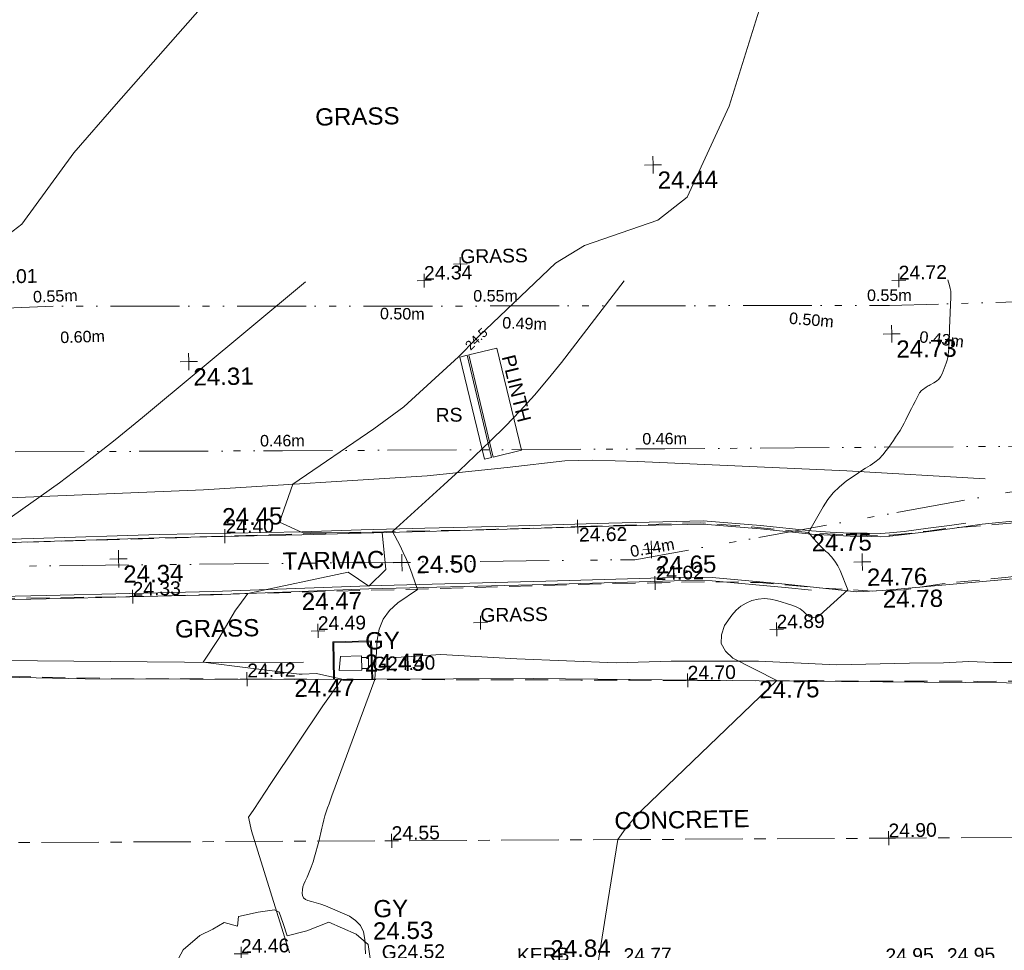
# Model space of a CAD drawing. Header units: millimetres. Extents: x -287732 to 520720, y -88450 to 287754.
# Tile 131 of 256: x -246548 to -225137, y 170911 to 191141. Entities that reach past the tile are written whole.
import ezdxf

# ---------------------------------------------------------------- set-up
doc = ezdxf.new("R2010")
doc.units = ezdxf.units.MM
for name, pattern in [('IMPORT-CENTER _6_', [2000, 1250, -250, 250, -250]), ('IMPORT-DASHED _2_', [750, 500, -250]), ('IMPORT-ENET-QLB2 _2_', [3050, 1500, -300, 0, -600, 150, -300, 0, -200]), ('IMPORT-UG_EIR_QLB2 _2_', [2750, 1500, -300, 0, -300, 150, -300, 0, -200]), ('IMPORT-UG_ELEC_LV_QLB2 _2_', [2700, 1500, -300, 0, -250, 150, -300, 0, -200]), ('IMPORT-UG_ELEC_STREET LIGHTING_QLB2 _2_', [2700, 1500, -300, 0, -250, 150, -300, 0, -200])]:
    doc.linetypes.add(name, pattern=pattern)
for name, color, linetype, lineweight, true_color in [('00_TOPO_FOOTPATH', 7, 'Continuous', 9, 0xa50000), ('00_TOPO_KERB_BOTTOM', 1, 'Continuous', 9, 0xff0000), ('00_TOPO_KERB_TOP', 7, 'Continuous', 9, 0xa500a5), ('00_TOPO_LEVEL_SPOT', 7, 'Continuous', 9, 0x666666), ('00_TOPO_SERV_GULLY', 7, 'Continuous', 9, 0x5252a5), ('00_UAV_FORM_LINES', 7, 'Continuous', 9, 0x666666), ('01_DTM_CONTOUR_MNR', 7, 'Continuous', 9, 0xa5a552), ('01_DTM_CONTOUR_MNR_LABELS', 7, 'Continuous', 9, 0xa5a552), ('12333-PUM-2D-U-0001-C01 - Rev2_REVIT IMPORT_dwg', 7, 'Continuous', 9, 0x767676), ('CONTOURS_MINOR', 7, 'Continuous', 9, 0x00a5a5), ('FORM_LINE_LVL', 7, 'Continuous', 9, 0x00a500), ('GULLY', 7, 'Continuous', 9, 0x7fbfff), ('GULLY_LVL', 7, 'Continuous', 9, 0x7fbfff), ('KERB_BOTTOM_LVL', 7, 'Continuous', 9, 0x0000a5), ('KERB_BOTTOM_TXT', 7, 'Continuous', 9, 0x0000a5), ('PUM-EIRCOMM-NOTES', 6, 'Continuous', 9, 0xff00ff), ('PUM-EIRCOMM-QLB2', 6, 'IMPORT-UG_EIR_QLB2 _2_', 9, 0xff00ff), ('PUM-ELECTRIC-LV-QLB2', 1, 'IMPORT-UG_ELEC_LV_QLB2 _2_', 9, 0xff0000), ('PUM-ELECTRIC-SL-QLB2', 7, 'IMPORT-UG_ELEC_STREET LIGHTING_QLB2 _2_', 9, 0xff7f7f), ('PUM-TELECOMS-ENET-NOTES', 7, 'Continuous', 9, 0x9152a5), ('PUM-TELECOMS-ENET-QLB2', 7, 'IMPORT-ENET-QLB2 _2_', 9, 0x9152a5), ('ROAD_CROWNLINE', 7, 'IMPORT-CENTER _6_', 9, 0xa500a5), ('ROAD_CROWNLINE_LVL', 7, 'Continuous', 9, 0xa500a5), ('SIGN', 7, 'Continuous', 9, 0x00a5a5), ('SIGN_TXT', 7, 'Continuous', 9, 0x00a5a5), ('SPOT_HEIGHTS_LVL', 7, 'Continuous', 9, 0x00a500), ('TREE', 7, 'Continuous', 9, 0x00a500)]:
    doc.layers.add(name, color=color, linetype=linetype, lineweight=lineweight, true_color=true_color)
for name, color, linetype, lineweight in [('00_TOPO_ROAD_EDGE', 7, 'Continuous', 9), ('00_TOPO_SURVEY_TEXT', 7, 'Continuous', 9), ('CHANGE_OF_SURFACE', 7, 'IMPORT-DASHED _2_', 9), ('CHANGE_OF_SURFACE_LVL', 7, 'Continuous', 9), ('PLINTH', 7, 'Continuous', 9), ('PLINTH_TXT', 7, 'Continuous', 9), ('Text', 7, 'Continuous', 9), ('TEXT_TXT', 7, 'Continuous', 9)]:
    doc.layers.add(name, color=color, linetype=linetype, lineweight=lineweight)
doc.styles.add('Arial_1', font='arial.ttf', dxfattribs={"height": 250})
doc.styles.add('Arial_3', font='arial.ttf', dxfattribs={"height": 300})
doc.styles.add('Swis721 Lt BT_1', font='swissl.ttf', dxfattribs={"height": 200})
doc.styles.add('Swis721 Lt BT_2', font='swissl.ttf', dxfattribs={"height": 375})

# ---------------------------------------------------------------- blocks, each defined once
blk = doc.blocks.new('12333-PUM-2D-U-0001-C01 - Rev2_REVIT IMPORT_dwg_MM-2077200-Site Location Plan Proposed')
at = {"layer": '00_TOPO_LEVEL_SPOT', "color": 254, "true_color": 0xcccccc, "flags": 128}
for points in [[(0, -500), (0, 0), (-500, 0)], [(500, 0), (0, 0), (0, 500)]]:
    blk.add_lwpolyline(points, dxfattribs=at)
blk = doc.blocks.new('12333-PUM-2D-U-0001-C01 - Rev2_REVIT IMPORT_dwg_MGS62954_T2_Galway_ITM_3d_Rev1-2077680-Site Location Plan Proposed')
at = {"layer": '00_TOPO_FOOTPATH', "color": 254, "true_color": 0xcccccc, "flags": 128}
for points in [[(533656000, 725739453), (533658887, 725739482), (533661621, 725739521), (533664727, 725739530), (533666014, 725739546), (533667402, 725739561), (533668944, 725739572), (533671402, 725739602), (533673453, 725739613), (533674696, 725739490), (533675803, 725739357), (533676208, 725739323), (533676645, 725739293), (533677015, 725739282), (533677312, 725739272), (533677509, 725739282), (533677827, 725739310), (533678355, 725739369), (533678818, 725739418), (533679523, 725739510), (533680398, 725739577)], [(533646241, 725738367), (533649888, 725738330), (533653238, 725738309), (533656109, 725738296), (533659142, 725738311), (533662779, 725738334), (533666161, 725738401), (533670014, 725738434), (533673058, 725738468), (533673631, 725738447), (533675222, 725738275), (533676771, 725738086), (533677331, 725738106), (533679997, 725738292), (533682036, 725738432), (533685161, 725738636), (533686490, 725738711), (533687203, 725738775), (533687602, 725738814), (533687976, 725738710), (533688315, 725738456)]]:
    blk.add_lwpolyline(points, dxfattribs=at)
at = {"layer": '00_TOPO_KERB_BOTTOM', "color": 254, "true_color": 0xcccccc, "flags": 128}
for points in [[(533665359, 725736380), (533665359, 725737199), (533666199, 725737199), (533666211, 725736370)], [(533665380, 725736380), (533665380, 725737178), (533666179, 725737178), (533666190, 725736369)]]:
    blk.add_lwpolyline(points, dxfattribs=at)
at = {"layer": '00_TOPO_ROAD_EDGE', "color": 254, "true_color": 0xcccccc, "flags": 128}
blk.add_lwpolyline([(533644097, 725736774), (533648577, 725736742), (533654272, 725736701), (533659956, 725736488), (533664503, 725736391), (533669698, 725736325), (533674609, 725736187), (533679987, 725736049), (533682246, 725736002), (533683002, 725736029), (533683876, 725736089), (533684314, 725736145), (533684702, 725736205), (533685096, 725736341), (533685608, 725736518), (533686373, 725736853), (533686759, 725737031), (533687036, 725737242), (533687488, 725737549), (533687817, 725737816), (533688127, 725738195), (533688781, 725739102), (533689877, 725740468)], dxfattribs=at)
at = {"layer": '00_TOPO_SERV_GULLY', "color": 254, "true_color": 0xcccccc}
for p, q in [((533665519, 725736877), (533665481, 725736572)), ((533665519, 725736877), (533665976, 725736877)), ((533665976, 725736877), (533665976, 725736572)), ((533665481, 725736572), (533665976, 725736572))]:
    blk.add_line(p, q, dxfattribs=at)
at = {"layer": '00_UAV_FORM_LINES', "color": 254, "true_color": 0xcccccc, "flags": 128}
for points in [[(533641592, 725739673), (533642382, 725740196), (533643035, 725740448), (533643775, 725740554), (533644661, 725740613), (533645162, 725740607), (533650033, 725740528), (533654834, 725740450), (533658553, 725740455), (533662606, 725740550), (533667473, 725740767), (533669214, 725740916), (533670467, 725741041), (533671077, 725741048), (533672047, 725740997), (533676596, 725740720), (533679602, 725740491)], [(533644121, 725739621), (533646894, 725739595), (533651129, 725739554), (533652856, 725739543), (533656000, 725739523), (533658886, 725739552), (533661621, 725739591), (533664727, 725739600), (533666013, 725739616), (533667402, 725739631), (533668943, 725739642), (533671401, 725739672), (533673456, 725739683), (533674703, 725739560), (533675810, 725739427), (533676213, 725739393), (533676649, 725739363), (533677018, 725739352), (533677311, 725739342), (533677504, 725739352), (533677820, 725739379), (533678347, 725739439), (533678810, 725739487), (533679166, 725739534)], [(533646240, 725738297), (533649888, 725738260), (533653237, 725738239), (533656109, 725738226), (533659142, 725738241), (533662780, 725738264), (533666162, 725738331), (533670014, 725738364), (533673057, 725738398), (533673626, 725738378), (533675214, 725738205), (533675785, 725738136)], [(533686603, 725737235), (533685339, 725736652), (533684685, 725736480), (533684285, 725736452), (533683770, 725736428), (533683302, 725736399), (533680617, 725736479), (533679713, 725736499), (533679180, 725736530), (533678629, 725736507), (533677889, 725736514), (533676297, 725736503), (533674602, 725736615), (533672709, 725736650), (533671507, 725736632), (533669349, 725736755), (533667703, 725736876), (533666727, 725736833), (533666611, 725736844)], [(533664711, 725736766), (533662930, 725736790), (533660508, 725736850), (533657339, 725736940), (533654293, 725736971), (533651263, 725737010), (533648588, 725737012), (533646795, 725737059), (533645401, 725737034)]]:
    blk.add_lwpolyline(points, dxfattribs=at)
at = {"layer": '01_DTM_CONTOUR_MNR', "color": 254, "true_color": 0xcccccc, "flags": 128}
for points in [[(533658081, 725745894), (533658754, 725746390), (533659913, 725747921), (533660848, 725748966), (533665560, 725754129)], [(533664300, 725730450), (533663515, 725733120), (533663460, 725733420), (533663576, 725733584), (533663955, 725734142), (533665116, 725735808), (533665540, 725736380), (533665058, 725736500), (533665021, 725736505), (533664987, 725736511), (533664677, 725736507), (533664657, 725736504), (533664613, 725736503), (533663327, 725736689), (533662757, 725736772), (533662530, 725736800), (533662877, 725737313), (533663256, 725737918), (533663324, 725738015), (533663530, 725738280), (533665714, 725738704), (533666160, 725738390), (533666536, 725738751), (533666470, 725739550), (533666010, 725739557), (533665743, 725739560), (533664730, 725739583), (533664245, 725739817), (533664550, 725740640), (533666331, 725741808), (533666989, 725742279), (533668196, 725743340), (533668592, 725743726), (533668650, 725743782), (533670346, 725745340), (533670981, 725745715), (533672586, 725746238), (533673233, 725746724), (533674179, 725748690), (533675559, 725752842)]]:
    blk.add_lwpolyline(points, dxfattribs=at)
at = {"xscale": 0.375, "yscale": 0.375, "zscale": 0.375}
for p in [(533672500, 725747440), (533677625, 725743677), (533662331, 725743340), (533660730, 725739080), (533672320, 725739080), (533666890, 725738890), (533676900, 725738730)]:
    blk.add_blockref('12333-PUM-2D-U-0001-C01 - Rev2_REVIT IMPORT_dwg_MM-2077200-Site Location Plan Proposed', p, dxfattribs=at)
at = {"layer": '00_TOPO_FOOTPATH', "color": 251, "true_color": 0x666666, "char_height": 375, "width": 1495.9, "attachment_point": 1, "line_spacing_factor": 1.005062, "style": 'Swis721 Lt BT_2'}
for s, insert in [('24.45', (533662998, 725740142)), ('24.75', (533675803, 725739352)), ('24.47', (533664698, 725738271)), ('24.78', (533677331, 725738101))]:
    blk.add_mtext(s, dxfattribs=dict(at, insert=insert))
at = {"layer": '00_TOPO_KERB_TOP', "color": 251, "true_color": 0x666666, "insert": (533669971, 725730626), "char_height": 375, "width": 1495.9, "attachment_point": 1, "line_spacing_factor": 1.005062, "style": 'Swis721 Lt BT_2'}
blk.add_mtext('24.84', dxfattribs=at)
at = {"layer": '00_TOPO_LEVEL_SPOT', "char_height": 375, "width": 1495.9, "attachment_point": 1, "line_spacing_factor": 1.005062, "style": 'Swis721 Lt BT_2'}
for s, insert in [('24.44', (533672595, 725747293)), ('24.73', (533677720, 725743530)), ('24.31', (533662426, 725743193)), ('24.34', (533660825, 725738933)), ('24.50', (533667204, 725739028)), ('24.65', (533672415, 725738933)), ('24.76', (533676995, 725738583))]:
    blk.add_mtext(s, dxfattribs=dict(at, insert=insert))
at = {"layer": '00_TOPO_ROAD_EDGE', "color": 251, "true_color": 0x666666, "char_height": 375, "width": 1495.9, "attachment_point": 1, "line_spacing_factor": 1.005062, "style": 'Swis721 Lt BT_2'}
for s, insert in [('24.47', (533664503, 725736386)), ('24.75', (533674609, 725736182))]:
    blk.add_mtext(s, dxfattribs=dict(at, insert=insert))
at = {"layer": '00_TOPO_SERV_GULLY', "color": 251, "true_color": 0x666666, "char_height": 375, "attachment_point": 1, "line_spacing_factor": 1.005062, "style": 'Swis721 Lt BT_2'}
for s, insert, width in [('GY', (533666060, 725737391), 821.56), ('24.45', (533666042, 725736908), 1495.9), ('GY', (533666139, 725731565), 821.56), ('24.53', (533666121, 725731082), 1495.9)]:
    blk.add_mtext(s, dxfattribs=dict(at, insert=insert, width=width))
at = {"layer": '00_TOPO_SURVEY_TEXT', "color": 251, "true_color": 0x666666, "char_height": 375, "attachment_point": 1, "line_spacing_factor": 1.005062, "style": 'Swis721 Lt BT_2'}
for s, insert, width in [('GRASS', (533665174, 725748795), 2018.28), ('TARMAC', (533664297, 725739155), 2450.43), ('GRASS', (533661930, 725737721), 2018.28), ('CONCRETE', (533671411, 725733386), 3286.24)]:
    blk.add_mtext(s, dxfattribs=dict(at, insert=insert, width=width))
at = {"layer": '01_DTM_CONTOUR_MNR_LABELS', "color": 251, "true_color": 0x666666, "insert": (533668525, 725743799), "char_height": 200, "width": 620.51, "attachment_point": 2, "rotation": 42.7081, "line_spacing_factor": 1.005062, "style": 'Swis721 Lt BT_1'}
blk.add_mtext('24.5', dxfattribs=at)
blk = doc.blocks.new('12333-PUM-2D-U-0001-C01 - Rev2_REVIT IMPORT_dwg_SPOT-2077713-Site Location Plan Proposed')
at = {"layer": 'Text', "color": 253, "true_color": 0xaaaaaa}
for p, q in [((-500, 0), (500, 0)), ((0, 500), (0, -500))]:
    blk.add_line(p, q, dxfattribs=at)
blk = doc.blocks.new('12333-PUM-2D-U-0001-C01 - Rev2_REVIT IMPORT_dwg_TREE_1-V235-Site Location Plan Proposed')
at = {"layer": 'TREE', "color": 9, "true_color": 0xaae1aa, "flags": 128}
blk.add_lwpolyline([(-230.614, 433.535), (-189.325, 457.704), (-140.987, 443.605), (-135.952, 477.845), (-64.451, 491.944), (-6.042, 500), (11.078, 490.937), (25.176, 449.648), (38.268, 405.337), (110.775, 421.45), (190.332, 451.662), (289.023, 406.344), (331.319, 368.077), (339.376, 308.661), (327.291, 238.167), (388.721, 281.47), (400.806, 286.506), (430.01, 240.181), (449.144, 202.92), (461.229, 162.638), (479.355, 113.293), (484.391, 64.955), (492.447, 13.595), (471.299, 1.511), (409.869, -15.609), (445.116, -35.75), (475.327, -59.919), (468.278, -133.434), (451.158, -208.963), (406.848, -258.308), (399.799, -285.498), (310.171, -289.527), (323.263, -326.788), (317.221, -371.098), (230.614, -428.499), (160.121, -465.76), (94.663, -457.704), (66.465, -489.93), (-26.183, -500), (-89.627, -492.951), (-161.128, -473.817), (-190.332, -462.739), (-201.41, -419.436), (-257.805, -431.521), (-283.988, -412.387), (-302.115, -380.161), (-341.39, -379.154), (-334.34, -351.964), (-313.192, -310.675), (-309.164, -272.407), (-372.608, -321.752), (-404.834, -293.555), (-426.989, -242.195), (-438.066, -201.913), (-469.285, -141.49), (-472.306, -97.18), (-485.398, -69.99), (-440.081, -26.687), (-424.975, -2.518), (-466.264, 28.701), (-492.447, 37.764), (-482.377, 93.152), (-472.306, 165.66), (-463.243, 201.913), (-416.918, 201.913), (-403.827, 220.04), (-353.474, 211.984), (-319.235, 235.146), (-289.023, 273.414), (-320.242, 304.632), (-365.559, 314.703), (-339.376, 361.027), (-277.946, 411.38)], close=True, dxfattribs=at)
blk = doc.blocks.new('12333-PUM-2D-U-0001-C01 - Rev2_REVIT IMPORT_dwg_SPOT-2077769-Site Location Plan Proposed')
at = {"layer": 'CHANGE_OF_SURFACE_LVL', "color": 253, "true_color": 0xaaaaaa}
for p, q in [((-500, 0), (500, 0)), ((0, 500), (0, -500))]:
    blk.add_line(p, q, dxfattribs=at)
blk = doc.blocks.new('12333-PUM-2D-U-0001-C01 - Rev2_REVIT IMPORT_dwg_SPOT-2077774-Site Location Plan Proposed')
at = {"layer": 'ROAD_CROWNLINE_LVL', "color": 254, "true_color": 0xe1aae1}
for p, q in [((-500, 0), (500, 0)), ((0, 500), (0, -500))]:
    blk.add_line(p, q, dxfattribs=at)
blk = doc.blocks.new('12333-PUM-2D-U-0001-C01 - Rev2_REVIT IMPORT_dwg_SPOT-2077775-Site Location Plan Proposed')
at = {"layer": 'SPOT_HEIGHTS_LVL', "color": 9, "true_color": 0xaae1aa}
for p, q in [((-500, 0), (500, 0)), ((0, 500), (0, -500))]:
    blk.add_line(p, q, dxfattribs=at)
blk = doc.blocks.new('12333-PUM-2D-U-0001-C01 - Rev2_REVIT IMPORT_dwg-1620468-Site Location Plan Proposed')
at = {"layer": 'CHANGE_OF_SURFACE', "color": 253, "true_color": 0xaaaaaa, "flags": 128}
for points in [[(7177, 123655), (7197, 123655), (11259, 123622), (16113, 123608), (19930, 123650), (24007, 123707), (27881, 123725), (31410, 123777), (32320, 123791), (33182, 123707), (34219, 123589), (34879, 123513), (35515, 123476), (36034, 123443), (36434, 123447), (36755, 123471), (37259, 123523), (37683, 123579), (38117, 123598), (38805, 123645), (39978, 123716), (40556, 123800), (41411, 123853), (42905, 123923), (44328, 124027), (46166, 124159), (47330, 124215), (48164, 124291), (48557, 124356)], [(7132, 122511), (8657, 122496), (14529, 122420), (19944, 122401), (27955, 122472), (30189, 122500), (31306, 122500), (32399, 122505), (33573, 122467), (34953, 122321), (36023, 122241), (36711, 122255), (37550, 122373), (38922, 122486), (40458, 122618), (42008, 122750), (43738, 122825), (44973, 122882), (46240, 122906), (46961, 122778), (47136, 122717), (47268, 122623), (47244, 122543), (47154, 122444), (46843, 122147), (46207, 121647), (45373, 121143), (44723, 120837), (43662, 120413), (42498, 120266), (41476, 120205), (40062, 120210), (38285, 120238), (34308, 120318), (29652, 120417), (25175, 120507), (19623, 120620), (13780, 120849), (8328, 120811)]]:
    blk.add_lwpolyline(points, dxfattribs=at)
at = {"layer": 'CONTOURS_MINOR', "color": 254, "true_color": 0xaae1e1, "flags": 128}
for points in [[(16498, 123609), (17766, 124467), (18394, 124904), (19015, 125351), (19625, 125814), (20227, 126286), (23818, 129179)], [(29918, 114229), (30158, 115594), (30198, 115818), (30237, 116043), (30277, 116267), (30317, 116491), (30398, 116939), (30563, 117158), (30649, 117265), (30738, 117369), (30832, 117468), (30930, 117564), (33918, 120329), (32965, 120836), (32811, 120989), (32721, 121156), (32729, 121345), (32803, 121549), (32965, 121771), (33057, 121874), (33160, 121962), (33277, 122028), (33405, 122080), (33541, 122107), (33676, 122117), (33811, 122103), (33946, 122071), (34274, 121963), (34363, 121925), (34448, 121879), (34523, 121819), (34594, 121752), (34661, 121706), (34730, 121685), (34802, 121697), (34874, 121733), (35498, 122279), (35336, 122696), (35285, 122803), (35225, 122905), (35153, 122998), (35072, 123085), (35032, 123121), (34965, 123187), (34900, 123254), (34837, 123323), (34777, 123394), (34658, 123539), (34987, 124091), (35095, 124247), (35215, 124392), (35352, 124520), (35501, 124637), (35617, 124716), (35718, 124783), (35820, 124849), (35924, 124911), (36029, 124972), (36130, 125038), (36223, 125111), (36307, 125195), (36384, 125287), (36438, 125361), (36489, 125433), (36541, 125504), (36591, 125577), (36641, 125649), (36690, 125723), (36736, 125798), (36780, 125874), (36822, 125952), (36906, 126114), (36946, 126190), (36987, 126267), (37027, 126343), (37068, 126419), (37127, 126528), (37140, 126548), (37155, 126567), (37173, 126583), (37192, 126598), (37275, 126651), (37296, 126663), (37318, 126676), (37339, 126688), (37361, 126699), (37444, 126740), (37502, 126777), (37552, 126820), (37592, 126874), (37624, 126934), (37719, 127168), (37740, 127228), (37757, 127289), (37768, 127351), (37775, 127414), (37780, 127477), (37784, 127541), (37788, 127605), (37791, 127668), (37795, 127733), (37799, 127797), (37803, 127860), (37807, 127924), (37848, 128596), (37849, 128661), (37845, 128726), (37836, 128789), (37822, 128853), (37788, 128979)], [(24868, 114550), (24864, 114863), (24833, 115024), (24772, 115165), (24668, 115278), (24534, 115372), (24117, 115564), (24018, 115607), (23918, 115645), (23816, 115678), (23713, 115707), (23635, 115726), (23583, 115753), (23543, 115788), (23522, 115837), (23512, 115894), (23521, 115960), (23534, 116025), (23555, 116088), (23582, 116149), (23628, 116239), (23678, 116346), (23724, 116454), (23765, 116564), (23801, 116676), (23898, 117009), (23965, 117294), (23988, 117383), (24013, 117473), (24041, 117561), (24071, 117649), (24102, 117736), (24134, 117823), (24167, 117910), (24200, 117997), (25178, 120509), (25239, 121364), (25290, 121602), (25379, 121818), (25524, 122002), (25707, 122164), (26138, 122449), (26028, 122785), (25971, 122945), (25910, 123104), (25842, 123260), (25770, 123414), (25618, 123719), (26748, 124711), (27094, 125018), (27437, 125329), (27775, 125644), (28110, 125963), (28436, 126290), (28754, 126625), (29058, 126973), (29353, 127329), (30748, 129079)]]:
    blk.add_lwpolyline(points, dxfattribs=at)
at = {"layer": 'GULLY', "color": 254, "true_color": 0xd4e9ff, "flags": 128}
blk.add_lwpolyline([(24896, 120989), (25048, 120986), (25042, 120750), (24896, 120753)], dxfattribs=at)
at = {"layer": 'PLINTH', "color": 253, "true_color": 0xaaaaaa, "flags": 128}
blk.add_lwpolyline([(27342, 127527), (27837, 125297), (28453, 125434), (27958, 127664)], close=True, dxfattribs=at)
at = {"layer": 'PUM-EIRCOMM-QLB2', "color": 211, "true_color": 0xffaaff, "flags": 128}
blk.add_lwpolyline([(125536, 126903), (117893, 127155), (111414, 127213), (104979, 127455), (97701, 127725), (90076, 128094), (80499, 128486), (72439, 128850), (65408, 128920), (56680, 128741), (50349, 128615), (44215, 128525), (36505, 128442), (27943, 128579), (18379, 128741), (3219, 128450), (-5004, 128812), (-10371, 129138)], dxfattribs=at)
at = {"layer": 'PUM-ELECTRIC-SL-QLB2', "color": 254, "true_color": 0xffd4d4, "flags": 128}
blk.add_lwpolyline([(-17514, 128180), (-15101, 128038), (-10226, 128120), (-1878, 126999), (6869, 125967), (15177, 125626), (23253, 125512), (31566, 125410), (39246, 125332), (44587, 125569), (45493, 125493)], dxfattribs=at)
at = {"layer": 'PUM-TELECOMS-ENET-QLB2', "color": 254, "true_color": 0xdac5e1, "flags": 128}
blk.add_lwpolyline([(-9089, 123370), (6199, 123186), (30874, 123011), (44353, 125196), (45482, 125162)], dxfattribs=at)
at = {"layer": 'ROAD_CROWNLINE', "color": 254, "true_color": 0xe1aae1, "flags": 128}
blk.add_lwpolyline([(5866, 117249), (25483, 116994), (30885, 116928), (36288, 116863), (47094, 116732), (75934, 116252)], dxfattribs=at)
at = {"layer": 'SIGN', "color": 254, "true_color": 0xaae1e1, "flags": 128}
blk.add_lwpolyline([(27146, 127483), (27647, 125254), (27800, 125289), (27304, 127519)], close=True, dxfattribs=at)
blk.add_blockref('12333-PUM-2D-U-0001-C01 - Rev2_REVIT IMPORT_dwg_MGS62954_T2_Galway_ITM_3d_Rev1-2077680-Site Location Plan Proposed', (-533641080, -725615854))
for name, p, xscale, yscale, zscale in [('12333-PUM-2D-U-0001-C01 - Rev2_REVIT IMPORT_dwg_SPOT-2077713-Site Location Plan Proposed', (27195, 129504), 0.3, 0.3, 0.3), ('12333-PUM-2D-U-0001-C01 - Rev2_REVIT IMPORT_dwg_SPOT-2077775-Site Location Plan Proposed', (26400, 129157), 0.3, 0.3, 0.3), ('12333-PUM-2D-U-0001-C01 - Rev2_REVIT IMPORT_dwg_SPOT-2077775-Site Location Plan Proposed', (36721, 128983), 0.3, 0.3, 0.3), ('12333-PUM-2D-U-0001-C01 - Rev2_REVIT IMPORT_dwg_SPOT-2077769-Site Location Plan Proposed', (21969, 123678), 0.3, 0.3, 0.3), ('12333-PUM-2D-U-0001-C01 - Rev2_REVIT IMPORT_dwg_SPOT-2077769-Site Location Plan Proposed', (29646, 123751), 0.3, 0.3, 0.3), ('12333-PUM-2D-U-0001-C01 - Rev2_REVIT IMPORT_dwg_SPOT-2077769-Site Location Plan Proposed', (19944, 122401), 0.3, 0.3, 0.3), ('12333-PUM-2D-U-0001-C01 - Rev2_REVIT IMPORT_dwg_SPOT-2077769-Site Location Plan Proposed', (31306, 122500), 0.3, 0.3, 0.3), ('12333-PUM-2D-U-0001-C01 - Rev2_REVIT IMPORT_dwg_SPOT-2077713-Site Location Plan Proposed', (27496, 121700), 0.3, 0.3, 0.3), ('12333-PUM-2D-U-0001-C01 - Rev2_REVIT IMPORT_dwg_SPOT-2077775-Site Location Plan Proposed', (23958, 121585), 0.3, 0.3, 0.3), ('12333-PUM-2D-U-0001-C01 - Rev2_REVIT IMPORT_dwg_SPOT-2077775-Site Location Plan Proposed', (33931, 121444), 0.3, 0.3, 0.3), ('12333-PUM-2D-U-0001-C01 - Rev2_REVIT IMPORT_dwg_SPOT-2077769-Site Location Plan Proposed', (22399, 120563), 0.3, 0.3, 0.3), ('12333-PUM-2D-U-0001-C01 - Rev2_REVIT IMPORT_dwg_SPOT-2077769-Site Location Plan Proposed', (31980, 120368), 0.3, 0.3, 0.3), ('12333-PUM-2D-U-0001-C01 - Rev2_REVIT IMPORT_dwg_SPOT-2077774-Site Location Plan Proposed', (25483, 116994), 0.3, 0.3, 0.3), ('12333-PUM-2D-U-0001-C01 - Rev2_REVIT IMPORT_dwg_SPOT-2077774-Site Location Plan Proposed', (36288, 116863), 0.3, 0.3, 0.3), ('12333-PUM-2D-U-0001-C01 - Rev2_REVIT IMPORT_dwg_TREE_1-V235-Site Location Plan Proposed', (22941, 112539), 6, 6, 6), ('12333-PUM-2D-U-0001-C01 - Rev2_REVIT IMPORT_dwg_SPOT-2077769-Site Location Plan Proposed', (22166, 114596), 0.3, 0.3, 0.3)]:
    blk.add_blockref(name, p, dxfattribs=dict(xscale=xscale, yscale=yscale, zscale=zscale))
at = {"layer": 'CHANGE_OF_SURFACE_LVL', "char_height": 300, "width": 1256.11, "attachment_point": 1, "line_spacing_factor": 0.941778, "style": 'Arial_3'}
for s, insert in [('24.40', (21990, 124040)), ('24.62', (29671, 123726)), ('24.33', (19944, 122716)), ('24.62', (31319, 122862)), ('24.42', (22406, 120899)), ('24.70', (31980, 120683)), ('24.46', (22166, 114911))]:
    blk.add_mtext(s, dxfattribs=dict(at, insert=insert))
at = {"layer": 'FORM_LINE_LVL', "char_height": 300, "width": 1256.11, "attachment_point": 1, "line_spacing_factor": 0.941778, "style": 'Arial_3'}
for s, insert in [('24.77', (30480, 114569)), ('24.95', (36174, 114464))]:
    blk.add_mtext(s, dxfattribs=dict(at, insert=insert))
at = {"layer": 'GULLY_LVL', "char_height": 300, "width": 1645.43, "attachment_point": 1, "line_spacing_factor": 0.941778, "style": 'Arial_3'}
for s, insert in [('G24.40', (25122, 121000)), ('G24.52', (25224, 114728))]:
    blk.add_mtext(s, dxfattribs=dict(at, insert=insert))
at = {"layer": 'KERB_BOTTOM_LVL', "insert": (37511, 114447), "char_height": 300, "width": 1256.11, "attachment_point": 1, "line_spacing_factor": 0.941778, "style": 'Arial_3'}
blk.add_mtext('24.95', dxfattribs=at)
at = {"layer": 'KERB_BOTTOM_TXT', "insert": (28163, 114611), "char_height": 300, "width": 1362.62, "attachment_point": 1, "line_spacing_factor": 0.941778, "style": 'Arial_3'}
blk.add_mtext('KERB', dxfattribs=at)
at = {"layer": 'PLINTH_TXT', "insert": (28346, 127539), "char_height": 300, "width": 1777.66, "attachment_point": 1, "rotation": 282.9468, "line_spacing_factor": 0.941778, "style": 'Arial_3'}
blk.add_mtext('PLINTH', dxfattribs=at)
at = {"layer": 'PUM-EIRCOMM-NOTES', "char_height": 250, "width": 1160.03, "attachment_point": 2, "line_spacing_factor": 0.941778, "style": 'Arial_1'}
for insert, rotation in [((18373, 129088), 1.0997), ((27949, 128926), 359.0296), ((36511, 128789), 359.0833)]:
    blk.add_mtext('0.55m', dxfattribs=dict(at, insert=insert, rotation=rotation))
at = {"layer": 'PUM-ELECTRIC-LV-QLB2', "char_height": 250, "width": 1160.03, "attachment_point": 2, "line_spacing_factor": 0.941778, "style": 'Arial_1'}
for s, insert, rotation in [('0.50m', (25916, 128571), 358.3979), ('0.49m', (28574, 128314), 357.1149), ('0.50m', (34818, 128283), 354.2332), ('0.60m', (18950, 128193), 0.8347), ('0.43m', (37648, 127812), 352.23)]:
    blk.add_mtext(s, dxfattribs=dict(at, insert=insert, rotation=rotation))
at = {"layer": 'PUM-ELECTRIC-SL-QLB2', "char_height": 250, "width": 1160.03, "attachment_point": 2, "line_spacing_factor": 0.941778, "style": 'Arial_1'}
for insert, rotation in [((23258, 125859), 359.297), ((31570, 125757), 359.4181)]:
    blk.add_mtext('0.46m', dxfattribs=dict(at, insert=insert, rotation=rotation))
at = {"layer": 'PUM-TELECOMS-ENET-NOTES', "insert": (31239, 123390), "char_height": 250, "width": 1160.03, "attachment_point": 2, "rotation": 9.2078, "line_spacing_factor": 0.941778, "style": 'Arial_1'}
blk.add_mtext('0.14m', dxfattribs=at)
at = {"layer": 'ROAD_CROWNLINE_LVL', "char_height": 300, "width": 1256.11, "attachment_point": 1, "line_spacing_factor": 0.941778, "style": 'Arial_3'}
for s, insert in [('24.55', (25483, 117309)), ('24.90', (36288, 117178))]:
    blk.add_mtext(s, dxfattribs=dict(at, insert=insert))
at = {"layer": 'SIGN_TXT', "insert": (26600, 126380), "char_height": 300, "width": 694.17, "attachment_point": 1, "line_spacing_factor": 0.941778, "style": 'Arial_3'}
blk.add_mtext('RS', dxfattribs=at)
at = {"layer": 'SPOT_HEIGHTS_LVL', "char_height": 300, "width": 1256.11, "attachment_point": 1, "line_spacing_factor": 0.941778, "style": 'Arial_3'}
for s, insert in [('24.01', (16946, 129558)), ('24.34', (26400, 129472)), ('24.72', (36721, 129298)), ('24.49', (23958, 121900)), ('24.89', (33931, 121759))]:
    blk.add_mtext(s, dxfattribs=dict(at, insert=insert))
at = {"layer": 'TEXT_TXT', "char_height": 300, "width": 1751.95, "attachment_point": 1, "line_spacing_factor": 0.941778, "style": 'Arial_3'}
for insert in [(27195, 129819), (27496, 122015)]:
    blk.add_mtext('GRASS', dxfattribs=dict(at, insert=insert))

msp = doc.modelspace()

# ---------------------------------------------------------------- block references
at = {"layer": '12333-PUM-2D-U-0001-C01 - Rev2_REVIT IMPORT_dwg', "color": 254, "linetype": 'IMPORT-UG_ELEC_STREET LIGHTING_QLB2 _2_', "true_color": 0xffd4d4, "rotation": 0.9999999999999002}
msp.add_blockref('12333-PUM-2D-U-0001-C01 - Rev2_REVIT IMPORT_dwg-1620468-Site Location Plan Proposed', (-261895, 55870), dxfattribs=at)

doc.saveas('drawing.dxf')
